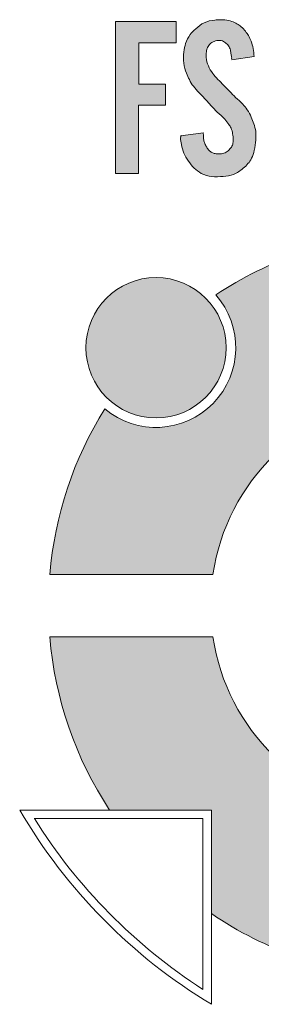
# Model space of a CAD drawing. Header units: centimetres. Extents: x -29333 to 403204, y -464147 to 16641.
# Tile 34 of 134: x 400485 to 400520, y -462423 to -462282. Entities that reach past the tile are written whole.
import ezdxf

# ---------------------------------------------------------------- set-up
doc = ezdxf.new("R2010")
doc.units = ezdxf.units.CM
doc.header["$MEASUREMENT"] = 0

msp = doc.modelspace()

# ---------------------------------------------------------------- hatches: boundary and pattern name
at = {"linetype": 'Continuous', "lineweight": 13, "true_color": 0xdf0000}
for points in [[(400499.26, -462303.56), (400502.55, -462303.56), (400502.55, -462293.75), (400506.42, -462293.75), (400506.42, -462290.75), (400502.58, -462290.75), (400502.58, -462284.8), (400507.97, -462284.8), (400507.97, -462281.75), (400499.26, -462281.75)], [(400508.58, -462298.17), (400508.59, -462298.62), (400508.62, -462298.9), (400508.68, -462299.25), (400508.79, -462299.77), (400508.89, -462300.16), (400509, -462300.49), (400509.1, -462300.76), (400509.22, -462301.02), (400509.36, -462301.28), (400509.5, -462301.53), (400509.66, -462301.77), (400509.84, -462302), (400510.06, -462302.27), (400510.29, -462302.53), (400510.53, -462302.77), (400510.79, -462303.01), (400511.01, -462303.2), (400511.24, -462303.37), (400511.44, -462303.5), (400511.64, -462303.61), (400511.85, -462303.7), (400512.12, -462303.8), (400512.4, -462303.89), (400512.69, -462303.95), (400513.04, -462304), (400513.38, -462304.03), (400513.79, -462304.05), (400514.19, -462304.04), (400514.71, -462304), (400515.18, -462303.95), (400515.52, -462303.9), (400515.8, -462303.84), (400516.08, -462303.76), (400516.29, -462303.67), (400516.5, -462303.58), (400516.76, -462303.44), (400517, -462303.28), (400517.24, -462303.11), (400517.51, -462302.89), (400517.78, -462302.65), (400517.99, -462302.45), (400518.19, -462302.24), (400518.38, -462302.02), (400518.52, -462301.83), (400518.65, -462301.64), (400518.76, -462301.44), (400518.86, -462301.24), (400518.97, -462300.97), (400519.06, -462300.69), (400519.15, -462300.36), (400519.23, -462299.96), (400519.3, -462299.5), (400519.36, -462298.98), (400519.4, -462298.4), (400519.41, -462298.06), (400519.4, -462297.77), (400519.37, -462297.48), (400519.32, -462297.2), (400519.25, -462296.91), (400519.15, -462296.58), (400519, -462296.14), (400518.82, -462295.71), (400518.63, -462295.29), (400518.45, -462294.93), (400518.28, -462294.63), (400518.12, -462294.39), (400517.96, -462294.15), (400517.78, -462293.92), (400517.59, -462293.7), (400517.39, -462293.49), (400517.1, -462293.21), (400516.42, -462292.58), (400516.01, -462292.17), (400515.36, -462291.51), (400514.72, -462290.85), (400513.91, -462290.02), (400513.63, -462289.73), (400513.4, -462289.47), (400513.22, -462289.24), (400513.05, -462289), (400512.9, -462288.76), (400512.76, -462288.51), (400512.61, -462288.19), (400512.48, -462287.87), (400512.38, -462287.59), (400512.32, -462287.37), (400512.28, -462287.14), (400512.25, -462286.91), (400512.25, -462286.68), (400512.27, -462286.27), (400512.29, -462286.04), (400512.32, -462285.87), (400512.37, -462285.7), (400512.43, -462285.54), (400512.51, -462285.39), (400512.6, -462285.24), (400512.71, -462285.1), (400512.83, -462284.98), (400512.96, -462284.86), (400513.11, -462284.76), (400513.26, -462284.68), (400513.42, -462284.61), (400513.58, -462284.56), (400513.75, -462284.51), (400513.93, -462284.49), (400514.1, -462284.47), (400514.28, -462284.48), (400514.45, -462284.51), (400514.61, -462284.57), (400514.77, -462284.64), (400514.92, -462284.74), (400515.06, -462284.84), (400515.19, -462284.95), (400515.32, -462285.08), (400515.43, -462285.21), (400515.52, -462285.35), (400515.6, -462285.51), (400515.67, -462285.67), (400515.72, -462285.84), (400515.77, -462286.07), (400515.86, -462286.58), (400515.9, -462286.8), (400515.92, -462286.98), (400515.92, -462287.26), (400519.14, -462286.78), (400519.08, -462286.17), (400519.03, -462285.79), (400518.97, -462285.46), (400518.89, -462285.14), (400518.77, -462284.77), (400518.62, -462284.35), (400518.51, -462284.09), (400518.41, -462283.89), (400518.3, -462283.7), (400518.14, -462283.47), (400517.9, -462283.17), (400517.65, -462282.87), (400517.46, -462282.66), (400517.29, -462282.51), (400517.12, -462282.37), (400516.94, -462282.25), (400516.7, -462282.1), (400516.41, -462281.94), (400516.15, -462281.82), (400515.89, -462281.72), (400515.63, -462281.64), (400515.36, -462281.57), (400515.08, -462281.53), (400514.8, -462281.51), (400514.47, -462281.51), (400513.75, -462281.54), (400513.36, -462281.58), (400513.03, -462281.62), (400512.7, -462281.69), (400512.43, -462281.76), (400512.16, -462281.85), (400511.96, -462281.94), (400511.77, -462282.05), (400511.53, -462282.19), (400511.31, -462282.36), (400511.05, -462282.57), (400510.62, -462282.94), (400510.38, -462283.16), (400510.18, -462283.36), (400510.03, -462283.53), (400509.9, -462283.7), (400509.77, -462283.89), (400509.64, -462284.13), (400509.51, -462284.38), (400509.41, -462284.64), (400509.3, -462284.96), (400509.21, -462285.28), (400509.12, -462285.66), (400509.06, -462286.04), (400509.02, -462286.43), (400509, -462286.82), (400509.01, -462287.21), (400509.03, -462287.55), (400509.07, -462287.88), (400509.13, -462288.21), (400509.21, -462288.53), (400509.32, -462288.9), (400509.46, -462289.27), (400509.61, -462289.63), (400509.77, -462289.98), (400509.96, -462290.32), (400510.13, -462290.61), (400510.31, -462290.89), (400510.47, -462291.12), (400510.68, -462291.38), (400510.94, -462291.67), (400512.46, -462293.29), (400513.36, -462294.27), (400513.67, -462294.59), (400513.95, -462294.86), (400514.61, -462295.46), (400514.85, -462295.7), (400515.03, -462295.9), (400515.21, -462296.12), (400515.41, -462296.39), (400515.59, -462296.66), (400515.74, -462296.9), (400515.84, -462297.1), (400515.92, -462297.31), (400515.98, -462297.52), (400516.04, -462297.79), (400516.1, -462298.12), (400516.13, -462298.45), (400516.14, -462298.79), (400516.13, -462299.01), (400516.11, -462299.18), (400516.08, -462299.34), (400516.02, -462299.5), (400515.95, -462299.65), (400515.87, -462299.79), (400515.74, -462299.98), (400515.63, -462300.11), (400515.52, -462300.23), (400515.39, -462300.35), (400515.26, -462300.44), (400515.12, -462300.53), (400514.96, -462300.6), (400514.81, -462300.66), (400514.59, -462300.72), (400514.37, -462300.75), (400514.15, -462300.77), (400513.93, -462300.77), (400513.7, -462300.75), (400513.49, -462300.71), (400513.32, -462300.66), (400513.17, -462300.6), (400513.02, -462300.53), (400512.93, -462300.47), (400512.8, -462300.36), (400512.68, -462300.24), (400512.53, -462300.07), (400512.4, -462299.89), (400512.27, -462299.71), (400512.16, -462299.52), (400512.07, -462299.32), (400512.01, -462299.16), (400511.94, -462298.94), (400511.89, -462298.67), (400511.86, -462298.41), (400511.85, -462298.19), (400511.86, -462297.96), (400511.88, -462297.77)], [(400515.13, -462328.58, 1), (400494.99, -462328.58, 1)]]:
    msp.add_hatch(color=12, dxfattribs=at).paths.add_polyline_path(points)
at = {"linetype": 'Continuous', "lineweight": 13, "true_color": 0x003080}
for points in [[(400489.8, -462361.12), (400513.22, -462361.12, -0.334688), (400539.15, -462335.7), (400539.15, -462312.31, 0.128208), (400513.62, -462320.99, -0.929184), (400497.7, -462337.33, 0.118932)], [(400513, -462394.95), (400513, -462409.8, 0.131747), (400539.15, -462418.9), (400539.15, -462395.51, -0.33476), (400513.22, -462370.08), (400489.8, -462370.08, 0.125003), (400498.38, -462394.95)]]:
    msp.add_hatch(color=156, dxfattribs=at).paths.add_polyline_path(points)

# ---------------------------------------------------------------- linework, layer by layer
at = {"color": 12, "linetype": 'Continuous', "lineweight": 13, "true_color": 0xdf0000, "flags": 128}
msp.add_lwpolyline([(400499.26, -462303.56), (400499.26, -462281.75), (400507.97, -462281.75), (400507.97, -462284.8), (400502.58, -462284.8), (400502.58, -462290.75), (400506.42, -462290.75), (400506.42, -462293.75), (400502.55, -462293.75), (400502.55, -462303.56)], close=True, dxfattribs=at)
for points in [[(400515.92, -462287.26), (400519.13, -462286.79)], [(400508.58, -462298.17), (400511.87, -462297.72)]]:
    msp.add_lwpolyline(points, dxfattribs=at)
at = {"color": 156, "linetype": 'Continuous', "lineweight": 13, "true_color": 0x003080, "flags": 128}
for points in [[(400489.8, -462361.12), (400513.22, -462361.12)], [(400489.8, -462370.08), (400513.22, -462370.08)], [(400513, -462422.81), (400513, -462394.95), (400485.48, -462394.95)], [(400513, -462422.81), (400513, -462394.95), (400485.48, -462394.95)], [(400511.8, -462420.67), (400511.8, -462396.15), (400487.58, -462396.15)]]:
    msp.add_lwpolyline(points, dxfattribs=at)
at = {"color": 12, "linetype": 'Continuous', "lineweight": 13, "true_color": 0xdf0000}
msp.add_circle((400505.06, -462328.58), 10.07, dxfattribs=at)
at = {"color": 156, "linetype": 'Continuous', "lineweight": 13, "true_color": 0x003080}
for centre, radius, start, end in [((400543.05, -462365.6), 53.44, 94.189, 123.4127), ((400505.06, -462328.58), 11.44, 229.9411, 41.5321), ((400543.05, -462365.6), 30.16, 97.4368, 171.456), ((400543.05, -462365.6), 53.44, 148.0605, 175.1903), ((400543.05, -462365.6), 53.44, 184.8014, 213.3022), ((400543.05, -462365.6), 30.16, 188.5293, 262.5632), ((400553.93, -462354.86), 79.32, 210.3556, 238.9414), ((400554.78, -462354.01), 79.32, 212.0949, 237.1888), ((400543.05, -462365.6), 53.44, 235.7898, 265.811)]:
    msp.add_arc(centre, radius, start, end, dxfattribs=at)
at = {"color": 12, "linetype": 'Continuous', "lineweight": 13, "true_color": 0xdf0000}
for points, knots in [([(400519.14, -462286.78), (400519.11, -462286.4), (400519.08, -462286.01), (400519.01, -462285.63), (400518.94, -462285.28), (400518.83, -462284.94), (400518.71, -462284.6), (400518.61, -462284.32), (400518.5, -462284.04), (400518.35, -462283.79), (400518.22, -462283.57), (400518.06, -462283.37), (400517.9, -462283.17), (400517.71, -462282.93), (400517.51, -462282.7), (400517.29, -462282.51), (400517.1, -462282.35), (400516.89, -462282.21), (400516.67, -462282.08), (400516.44, -462281.95), (400516.21, -462281.84), (400515.96, -462281.75), (400515.64, -462281.63), (400515.3, -462281.54), (400514.95, -462281.52), (400514.72, -462281.5), (400514.49, -462281.51), (400514.26, -462281.52), (400514, -462281.53), (400513.75, -462281.54), (400513.49, -462281.56), (400512.97, -462281.61), (400512.44, -462281.71), (400511.97, -462281.94), (400511.53, -462282.15), (400511.14, -462282.48), (400510.76, -462282.81), (400510.46, -462283.07), (400510.17, -462283.34), (400509.94, -462283.65), (400509.66, -462284.02), (400509.46, -462284.46), (400509.31, -462284.9), (400509.19, -462285.3), (400509.1, -462285.71), (400509.05, -462286.13), (400508.99, -462286.67), (400508.98, -462287.22), (400509.05, -462287.76), (400509.12, -462288.25), (400509.25, -462288.73), (400509.43, -462289.19), (400509.54, -462289.5), (400509.68, -462289.81), (400509.84, -462290.1), (400510.01, -462290.44), (400510.21, -462290.76), (400510.43, -462291.06), (400510.68, -462291.39), (400510.95, -462291.68), (400511.23, -462291.98), (400511.75, -462292.53), (400512.27, -462293.07), (400512.77, -462293.63), (400513.12, -462294.01), (400513.47, -462294.4), (400513.85, -462294.77), (400514.21, -462295.11), (400514.61, -462295.43), (400514.94, -462295.8), (400515.15, -462296.03), (400515.34, -462296.28), (400515.51, -462296.54), (400515.63, -462296.71), (400515.74, -462296.89), (400515.83, -462297.08), (400515.94, -462297.33), (400516.01, -462297.61), (400516.06, -462297.88), (400516.11, -462298.15), (400516.13, -462298.43), (400516.14, -462298.71), (400516.14, -462298.93), (400516.14, -462299.16), (400516.07, -462299.37), (400516.01, -462299.56), (400515.91, -462299.74), (400515.79, -462299.91), (400515.65, -462300.11), (400515.48, -462300.3), (400515.28, -462300.43), (400515.09, -462300.56), (400514.87, -462300.65), (400514.65, -462300.7), (400514.42, -462300.76), (400514.19, -462300.78), (400513.96, -462300.77), (400513.77, -462300.77), (400513.59, -462300.74), (400513.42, -462300.69), (400513.27, -462300.65), (400513.12, -462300.59), (400512.99, -462300.51), (400512.85, -462300.42), (400512.72, -462300.29), (400512.61, -462300.17), (400512.48, -462300.02), (400512.36, -462299.86), (400512.26, -462299.69), (400512.16, -462299.52), (400512.07, -462299.34), (400512, -462299.15), (400511.94, -462298.97), (400511.9, -462298.77), (400511.88, -462298.59), (400511.85, -462298.4), (400511.84, -462298.23), (400511.86, -462298.01), (400511.87, -462297.91), (400511.79, -462297.72), (400511.87, -462297.72)], [0, 0, 0, 0, 1, 1, 1, 2, 2, 2, 3, 3, 3, 4, 4, 4, 5, 5, 5, 6, 6, 6, 7, 7, 7, 8, 8, 8, 9, 9, 9, 10, 10, 10, 11, 11, 11, 12, 12, 12, 13, 13, 13, 14, 14, 14, 15, 15, 15, 16, 16, 16, 17, 17, 17, 18, 18, 18, 19, 19, 19, 20, 20, 20, 21, 21, 21, 22, 22, 22, 23, 23, 23, 24, 24, 24, 25, 25, 25, 26, 26, 26, 27, 27, 27, 28, 28, 28, 29, 29, 29, 30, 30, 30, 31, 31, 31, 32, 32, 32, 33, 33, 33, 34, 34, 34, 35, 35, 35, 36, 36, 36, 37, 37, 37, 38, 38, 38, 39, 39, 39, 40, 40, 40, 40]), ([(400508.72, -462298.1), (400508.72, -462298.1), (400508.54, -462298.3), (400508.58, -462298.3), (400508.63, -462298.3), (400508.58, -462298.39), (400508.58, -462298.44), (400508.58, -462298.76), (400508.64, -462299.1), (400508.71, -462299.43), (400508.8, -462299.85), (400508.9, -462300.26), (400509.06, -462300.65), (400509.22, -462301.06), (400509.44, -462301.45), (400509.7, -462301.81), (400509.95, -462302.16), (400510.23, -462302.49), (400510.55, -462302.79), (400510.86, -462303.09), (400511.19, -462303.36), (400511.56, -462303.56), (400512.02, -462303.81), (400512.54, -462303.94), (400513.05, -462304), (400513.61, -462304.07), (400514.16, -462304.05), (400514.72, -462304), (400515.22, -462303.96), (400515.73, -462303.89), (400516.2, -462303.71), (400516.7, -462303.52), (400517.16, -462303.19), (400517.58, -462302.83), (400518.06, -462302.41), (400518.51, -462301.94), (400518.79, -462301.39), (400518.97, -462301.04), (400519.08, -462300.66), (400519.17, -462300.28), (400519.28, -462299.78), (400519.34, -462299.28), (400519.38, -462298.77), (400519.41, -462298.35), (400519.43, -462297.93), (400519.38, -462297.52), (400519.33, -462297.15), (400519.22, -462296.79), (400519.1, -462296.43), (400518.99, -462296.11), (400518.87, -462295.8), (400518.73, -462295.49), (400518.56, -462295.13), (400518.38, -462294.77), (400518.16, -462294.44), (400517.96, -462294.14), (400517.74, -462293.87), (400517.5, -462293.61), (400517.19, -462293.27), (400516.83, -462292.97), (400516.49, -462292.65), (400515.9, -462292.09), (400515.35, -462291.48), (400514.77, -462290.9), (400514.5, -462290.62), (400514.22, -462290.35), (400513.95, -462290.07), (400513.69, -462289.8), (400513.43, -462289.52), (400513.2, -462289.21), (400512.95, -462288.87), (400512.74, -462288.5), (400512.57, -462288.11), (400512.41, -462287.73), (400512.28, -462287.34), (400512.26, -462286.94), (400512.24, -462286.78), (400512.25, -462286.63), (400512.26, -462286.47), (400512.27, -462286.23), (400512.29, -462285.99), (400512.35, -462285.76), (400512.41, -462285.56), (400512.5, -462285.37), (400512.62, -462285.21), (400512.75, -462285.04), (400512.9, -462284.89), (400513.08, -462284.78), (400513.29, -462284.65), (400513.53, -462284.56), (400513.78, -462284.51), (400514, -462284.47), (400514.22, -462284.46), (400514.43, -462284.51), (400514.64, -462284.56), (400514.83, -462284.67), (400515.01, -462284.8), (400515.18, -462284.93), (400515.34, -462285.08), (400515.46, -462285.25), (400515.59, -462285.44), (400515.67, -462285.65), (400515.73, -462285.87), (400515.78, -462286.08), (400515.8, -462286.29), (400515.84, -462286.49), (400515.87, -462286.66), (400515.92, -462286.82), (400515.92, -462286.99), (400515.92, -462287.07), (400515.85, -462287.22), (400515.92, -462287.22)], [0, 0, 0, 0, 1, 1, 1, 2, 2, 2, 3, 3, 3, 4, 4, 4, 5, 5, 5, 6, 6, 6, 7, 7, 7, 8, 8, 8, 9, 9, 9, 10, 10, 10, 11, 11, 11, 12, 12, 12, 13, 13, 13, 14, 14, 14, 15, 15, 15, 16, 16, 16, 17, 17, 17, 18, 18, 18, 19, 19, 19, 20, 20, 20, 21, 21, 21, 22, 22, 22, 23, 23, 23, 24, 24, 24, 25, 25, 25, 26, 26, 26, 27, 27, 27, 28, 28, 28, 29, 29, 29, 30, 30, 30, 31, 31, 31, 32, 32, 32, 33, 33, 33, 34, 34, 34, 35, 35, 35, 36, 36, 36, 37, 37, 37, 37])]:
    msp.add_open_spline(points, degree=3, knots=knots, dxfattribs=at)

doc.saveas('drawing.dxf')
